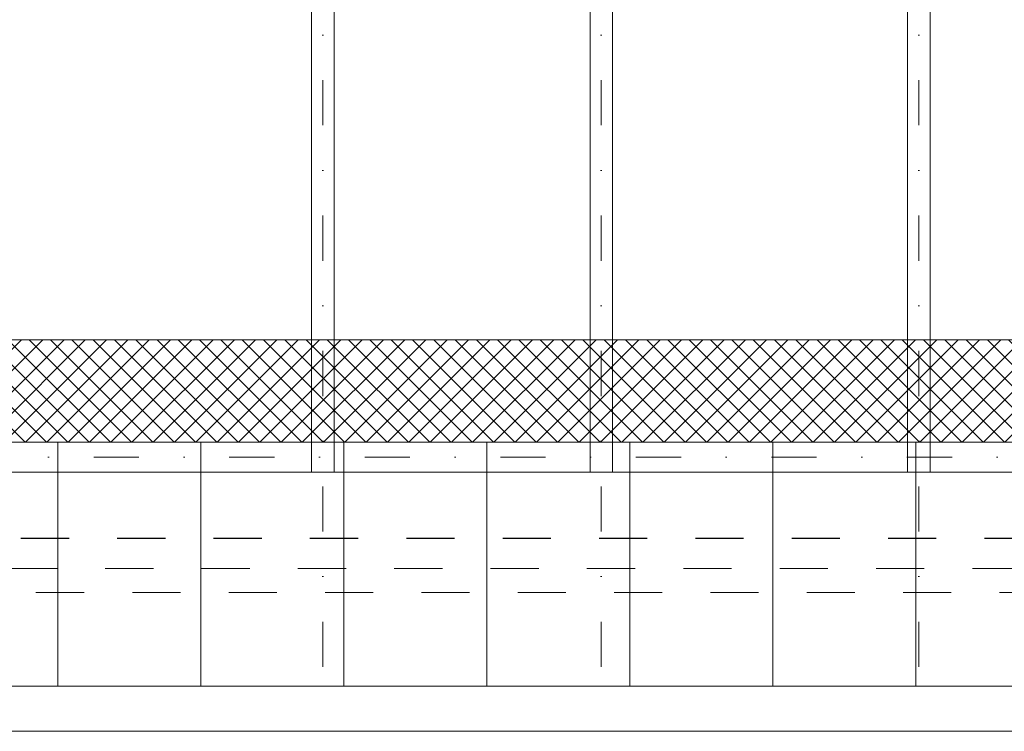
# Model space of a CAD drawing. Extents: x -558982 to 5119495, y -5290134 to 97908.
# Tile 256 of 256: x -422409 to -419139, y 76434 to 78800. Entities that reach past the tile are written whole.
import ezdxf

# ---------------------------------------------------------------- set-up
doc = ezdxf.new("R2010")
doc.units = 0
doc.header["$MEASUREMENT"] = 0
doc.linetypes.add('Dot & Dashed', pattern=[450, 150, -150, 0, -150])
doc.linetypes.add('Przerywana', pattern=[320, 160, -160])
for name, color, linetype, lineweight in [('Arch dachowki_Nr_Pióra__81', 252, 'Continuous', 9), ('Arch wykończenie_Nr_Pióra__3', 252, 'Continuous', 18), ('arch wypelnienia_Nr_Pióra__2', 252, 'Continuous', 13), ('INWENT DACH_Nr_Pióra__21', 252, 'Continuous', 9), ('INWENT KONST. DREWNIANA_Nr_Pióra__2', 252, 'Continuous', 13), ('INWENT KONST. DREWNIANA_Nr_Pióra__21', 252, 'Continuous', 9), ('INWENT RURY SPUSTOWE_Nr_Pióra__21', 252, 'Continuous', 9), ('INWENT.ŚCIANY_Nr_Pióra__1', 252, 'Continuous', 25), ('INWENT.ŚCIANY_Nr_Pióra__2', 252, 'Continuous', 13)]:
    doc.layers.add(name, color=color, linetype=linetype, lineweight=lineweight)

msp = doc.modelspace()

# ---------------------------------------------------------------- hatches: boundary and pattern name
at = {"layer": 'arch wypelnienia_Nr_Pióra__2', "linetype": 'Continuous'}
h = msp.add_hatch(dxfattribs=at)
h.set_pattern_fill('Grid_5x5_Diagonal', color=252, style=0, pattern_type=2)
h.set_pattern_definition([(45, (0, -15837.553), (-35.355339, 35.355339), []), (135, (0, -15837.553), (35.355339, 35.355339), [])])
h.paths.add_polyline_path([(-415254.9, 77395.1), (-429794.9, 77395.1), (-429794.9, 77735.1), (-415254.9, 77735.1)], flags=0)

# ---------------------------------------------------------------- linework, layer by layer
at = {"layer": 'Arch dachowki_Nr_Pióra__81', "color": 252, "linetype": 'Continuous'}
for p, q in [((-422282.4, 76584), (-422282.4, 77395.1)), ((-421807.4, 76584), (-421807.4, 77395.1)), ((-421332.4, 76584), (-421332.4, 77395.1)), ((-420857.4, 76584), (-420857.4, 77395.1)), ((-420382.4, 76584), (-420382.4, 77395.1)), ((-419907.4, 76584), (-419907.4, 77395.1)), ((-419432.4, 76584), (-419432.4, 77395.1))]:
    msp.add_line(p, q, dxfattribs=at)
at = {"layer": 'Arch wykończenie_Nr_Pióra__3', "color": 252, "linetype": 'Continuous'}
msp.add_line((-415254.9, 77735.1), (-429794.9, 77735.1), dxfattribs=at)
at = {"layer": 'Arch wykończenie_Nr_Pióra__3', "color": 252, "linetype": 'Przerywana'}
msp.add_line((-414514.9, 76895.1), (-430484.9, 76895.1), dxfattribs=at)
at = {"layer": 'INWENT DACH_Nr_Pióra__21', "color": 252, "linetype": 'Continuous'}
msp.add_line((-414324.9, 76584), (-430714.9, 76584), dxfattribs=at)
at = {"layer": 'INWENT KONST. DREWNIANA_Nr_Pióra__2', "color": 252, "linetype": 'Continuous'}
for p, q in [((-421439.9, 77295.1), (-421439.9, 81165.1)), ((-421364.9, 77295.1), (-421364.9, 81165.1)), ((-420514.9, 77295.1), (-420514.9, 81165.1)), ((-420439.9, 77295.1), (-420439.9, 81165.1)), ((-419459.9, 77295.1), (-419459.9, 81165.1)), ((-419384.9, 77295.1), (-419384.9, 81165.1))]:
    msp.add_line(p, q, dxfattribs=at)
at = {"layer": 'INWENT KONST. DREWNIANA_Nr_Pióra__21', "color": 252, "linetype": 'Dot & Dashed'}
for p, q in [((-421402.4, 76648.1), (-421402.4, 81165.1)), ((-420477.4, 76648.1), (-420477.4, 81165.1)), ((-419422.4, 76648.1), (-419422.4, 81165.1)), ((-430714.9, 77345.1), (-414324.9, 77345.1))]:
    msp.add_line(p, q, dxfattribs=at)
at = {"layer": 'INWENT KONST. DREWNIANA_Nr_Pióra__21', "color": 252, "linetype": 'Continuous'}
for p, q in [((-430714.9, 77395.1), (-414324.9, 77395.1)), ((-430714.9, 77295.1), (-414324.9, 77295.1))]:
    msp.add_line(p, q, dxfattribs=at)
at = {"layer": 'INWENT RURY SPUSTOWE_Nr_Pióra__21', "color": 252, "linetype": 'Continuous'}
msp.add_line((-414324.9, 76434), (-430714.9, 76434), dxfattribs=at)
at = {"layer": 'INWENT.ŚCIANY_Nr_Pióra__1', "color": 252, "linetype": 'Przerywana'}
msp.add_line((-415204.9, 77075.1), (-429844.9, 77075.1), dxfattribs=at)
at = {"layer": 'INWENT.ŚCIANY_Nr_Pióra__2', "color": 252, "linetype": 'Przerywana'}
msp.add_line((-430444.9, 76975.1), (-414594.9, 76975.1), dxfattribs=at)

doc.saveas('drawing.dxf')
